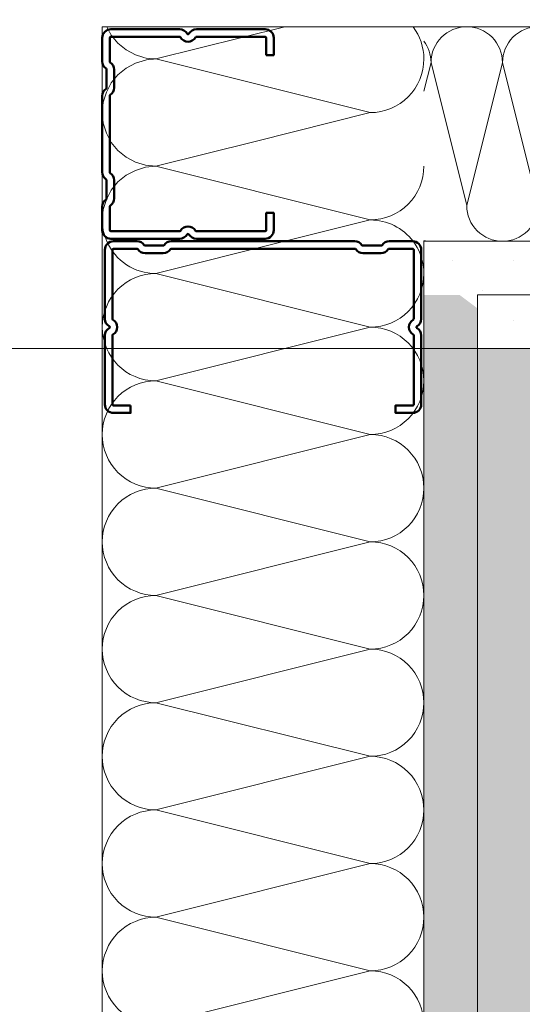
# Model space of a CAD drawing. Header units: metres. Extents: x -3.5 to 65.3, y -10.9 to 16.7.
# Tile 136 of 225: x 43.846 to 43.963, y 3.567 to 3.797. Entities that reach past the tile are written whole.
import ezdxf

# ---------------------------------------------------------------- set-up
doc = ezdxf.new("R2010")
doc.units = ezdxf.units.M
doc.header["$MEASUREMENT"] = 0
doc.linetypes.add('Wipeout_Contour', pattern=[1, 0, -1])
for name, color, linetype in [('102 - Bemaßung_ Beschriftung.Detail_ Ausschnitt', 7, 'Continuous'), ('660 - Unterkonstruktion.Trockenbau', 7, 'Continuous'), ('Neubau_606 - Struktur.Wand Innen Ausbau', 7, 'Continuous')]:
    doc.layers.add(name, color=color, linetype=linetype)
doc.styles.add('ERSTELLTER_STIL_1', font='txt')
doc.dimstyles.new('ERSTELLTER_STIL__1', dxfattribs={"dimtxt": 0.04, "dimasz": 0.02128, "dimexe": 0.18, "dimexo": 0.0625, "dimgap": 0, "dimtad": 1, "dimtih": 1, "dimtoh": 1, "dimzin": 0, "dimdsep": 46, "dimtxsty": 'ERSTELLTER_STIL_1', "dimblk": 'ARROWHEAD_2', "dimblk1": 'ARROWHEAD_2', "dimblk2": 'ARROWHEAD_2', "dimcen": 0.09, "dimse1": 1, "dimse2": 1, "dimclrd": 7, "dimclre": 7, "dimclrt": 7, "dimazin": 0, "dimtfac": 1, "dimtdec": 4, "dimtmove": 0, "dimatfit": 3, "dimfxl": 1, "dimtolj": 1, "dimtzin": 0, "dimarcsym": 0})
doc.dimstyles.new('ERSTELLTER_STIL__3', dxfattribs={"dimtxt": 0.04, "dimasz": 0.02128, "dimexe": 0.18, "dimexo": 0.0625, "dimgap": 0, "dimtad": 1, "dimzin": 0, "dimdsep": 46, "dimtxsty": 'ERSTELLTER_STIL_1', "dimblk": 'ARROWHEAD_2', "dimblk1": 'ARROWHEAD_2', "dimblk2": 'ARROWHEAD_2', "dimcen": 0.09, "dimse1": 1, "dimse2": 1, "dimclrd": 7, "dimclre": 7, "dimclrt": 7, "dimazin": 0, "dimtfac": 1, "dimtdec": 4, "dimtmove": 0, "dimatfit": 3, "dimfxl": 1, "dimtolj": 1, "dimtzin": 0, "dimarcsym": 0})
doc.dimstyles.new('ERSTELLTER_STIL__5', dxfattribs={"dimtxt": 0.04, "dimasz": 0.02128, "dimexe": 0.18, "dimexo": 0.0625, "dimgap": 0, "dimtad": 1, "dimtih": 1, "dimtoh": 1, "dimzin": 0, "dimdsep": 46, "dimtxsty": 'ERSTELLTER_STIL_1', "dimblk": 'ARROWHEAD_2', "dimblk1": 'ARROWHEAD_2', "dimblk2": 'ARROWHEAD_2', "dimcen": 0.09, "dimclrd": 7, "dimclre": 7, "dimclrt": 7, "dimazin": 0, "dimtfac": 1, "dimtdec": 4, "dimtmove": 0, "dimatfit": 3, "dimfxl": 1, "dimtolj": 1, "dimtzin": 0, "dimarcsym": 0})
doc.dimstyles.new('ERSTELLTER_STIL__6', dxfattribs={"dimtxt": 0.04, "dimasz": 0.02128, "dimexe": 0.18, "dimexo": 0.0625, "dimgap": 0, "dimtad": 1, "dimzin": 0, "dimdsep": 46, "dimtxsty": 'ERSTELLTER_STIL_1', "dimblk": 'ARROWHEAD_2', "dimblk1": 'ARROWHEAD_2', "dimblk2": 'ARROWHEAD_2', "dimcen": 0.09, "dimclrd": 7, "dimclre": 7, "dimclrt": 7, "dimazin": 0, "dimtfac": 1, "dimtdec": 4, "dimtmove": 0, "dimatfit": 3, "dimfxl": 1, "dimtolj": 1, "dimtzin": 0, "dimarcsym": 0})
pattern_1 = [(45, (0, 0), (-0.007071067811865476, 0.007071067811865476), [0, -0.01])]

# ---------------------------------------------------------------- blocks, each defined once
blk = doc.blocks.new('*X81')
at = {"layer": 'Neubau_606 - Struktur.Wand Innen Ausbau', "color": 7, "linetype": 'Continuous', "lineweight": 5}
for p, q in [((43.93998993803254, 3.779971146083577), (43.94166306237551, 3.786663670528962)), ((43.94999642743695, 3.753330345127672), (43.94166306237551, 3.786663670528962)), ((43.94999642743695, 3.753330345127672), (43.95832972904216, 3.786663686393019)), ((43.96666309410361, 3.75333036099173), (43.95832972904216, 3.786663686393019))]:
    blk.add_line(p, q, dxfattribs=at)
for centre, radius, start, end in [((43.94999639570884, 3.78666367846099), 0.008333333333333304, 90.00005453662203, 180.0000545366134), ((43.94999639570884, 3.78666367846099), 0.008333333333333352, 5.453661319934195e-05, 90.00005453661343), ((43.9666630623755, 3.786663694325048), 0.008333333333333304, 90.00005453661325, 180.0000545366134), ((43.93332972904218, 3.786663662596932), 0.008333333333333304, 5.453661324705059e-05, 36.94379247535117), ((43.95832976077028, 3.753330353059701), 0.00833333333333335, 180.0000545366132, 270.0000545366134), ((43.95832976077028, 3.753330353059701), 0.008333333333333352, 270.0000545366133, 5.453661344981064e-05), ((43.94166309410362, 3.753330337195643), 0.008333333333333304, 258.4174243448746, 270.0000545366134)]:
    blk.add_arc(centre, radius, start, end, dxfattribs=at)
blk = doc.blocks.new('*X82')
at = {"layer": 'Neubau_606 - Struktur.Wand Innen Ausbau', "color": 7, "linetype": 'Continuous', "lineweight": 5}
blk.add_arc((43.92748992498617, 3.737486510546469), 0.01250000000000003, 6.026239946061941, 36.93002078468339, dxfattribs=at)
blk = doc.blocks.new('*X83')
at = {"layer": 'Neubau_606 - Struktur.Wand Innen Ausbau', "color": 7, "linetype": 'Continuous', "lineweight": 5}
for p, q in [((43.90753176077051, 3.794996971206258), (43.8774899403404, 3.787486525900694)), ((43.92748993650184, 3.774986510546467), (43.8774899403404, 3.787486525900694)), ((43.92748993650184, 3.774986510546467), (43.90062538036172, 3.768270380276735)), ((43.92748992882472, 3.749986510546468), (43.92376087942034, 3.750918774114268)), ((43.92748992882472, 3.749986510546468), (43.92562540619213, 3.749520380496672))]:
    blk.add_line(p, q, dxfattribs=at)
for centre, radius, start, end in [((43.87748994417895, 3.799986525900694), 0.01250000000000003, 203.5261478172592, 209.959025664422), ((43.92748994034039, 3.787486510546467), 0.01250000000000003, 359.9999824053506, 36.93002013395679), ((43.87748994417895, 3.799986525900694), 0.01250000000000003, 256.3012365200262, 269.9999824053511), ((43.87748993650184, 3.774986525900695), 0.01249999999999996, 89.99998240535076, 100.2343379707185), ((43.92748994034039, 3.787486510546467), 0.01250000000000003, 269.9999824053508, 359.999982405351), ((43.92748993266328, 3.762486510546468), 0.01250000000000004, 269.9999824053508, 359.999982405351), ((43.92748992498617, 3.737486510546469), 0.01250000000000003, 36.93002034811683, 89.99998240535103)]:
    blk.add_arc(centre, radius, start, end, dxfattribs=at)
blk = doc.blocks.new('*X84')
at = {"layer": 'Neubau_606 - Struktur.Wand Innen Ausbau', "color": 7, "linetype": 'Continuous', "lineweight": 5}
for p, q in [((43.90753174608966, 3.744996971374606), (43.87748992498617, 3.737486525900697)), ((43.92748992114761, 3.724986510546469), (43.87748992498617, 3.737486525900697)), ((43.92748992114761, 3.724986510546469), (43.87748991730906, 3.712486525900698)), ((43.9274899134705, 3.699986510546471), (43.87748991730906, 3.712486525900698)), ((43.9274899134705, 3.699986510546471), (43.87748990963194, 3.687486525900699)), ((43.92748990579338, 3.674986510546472), (43.87748990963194, 3.687486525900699)), ((43.92748990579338, 3.674986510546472), (43.87748990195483, 3.6624865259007)), ((43.92748989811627, 3.649986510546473), (43.87748990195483, 3.6624865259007)), ((43.92748989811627, 3.649986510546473), (43.87748989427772, 3.637486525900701)), ((43.92748989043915, 3.624986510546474), (43.87748989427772, 3.637486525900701)), ((43.92748989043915, 3.624986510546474), (43.8774898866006, 3.612486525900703)), ((43.92748988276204, 3.599986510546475), (43.8774898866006, 3.612486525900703)), ((43.92748988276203, 3.599986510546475), (43.87748987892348, 3.587486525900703)), ((43.92748987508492, 3.574986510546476), (43.87748987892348, 3.587486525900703)), ((43.92748987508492, 3.574986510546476), (43.87748987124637, 3.562486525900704))]:
    blk.add_line(p, q, dxfattribs=at)
for centre, radius, start, end in [((43.87748992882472, 3.749986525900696), 0.01250000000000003, 203.5261465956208, 269.999982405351), ((43.92748992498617, 3.737486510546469), 0.01250000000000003, 359.9999824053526, 6.026239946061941), ((43.87748992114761, 3.724986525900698), 0.01249999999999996, 89.99998240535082, 179.9999824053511), ((43.92748992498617, 3.737486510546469), 0.01250000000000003, 269.9999824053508, 359.999982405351), ((43.87748992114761, 3.724986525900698), 0.01250000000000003, 179.9999824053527, 269.9999824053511), ((43.92748991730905, 3.71248651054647), 0.01250000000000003, 359.9999824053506, 89.99998240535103), ((43.8774899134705, 3.699986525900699), 0.01249999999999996, 89.99998240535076, 179.9999824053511), ((43.92748991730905, 3.71248651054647), 0.01250000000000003, 269.9999824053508, 359.999982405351), ((43.8774899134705, 3.699986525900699), 0.01249999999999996, 179.9999824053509, 269.999982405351), ((43.92748990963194, 3.687486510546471), 0.01249999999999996, 359.9999824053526, 89.99998240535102), ((43.87748990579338, 3.6749865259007), 0.01249999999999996, 89.99998240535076, 179.999982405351), ((43.92748990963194, 3.687486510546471), 0.01250000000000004, 269.9999824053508, 359.999982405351), ((43.87748990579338, 3.6749865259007), 0.01250000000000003, 179.9999824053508, 269.999982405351), ((43.92748990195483, 3.662486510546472), 0.01250000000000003, 359.9999824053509, 89.99998240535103), ((43.87748989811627, 3.649986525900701), 0.01249999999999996, 89.99998240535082, 179.9999824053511), ((43.92748990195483, 3.662486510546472), 0.01250000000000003, 269.9999824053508, 359.999982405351), ((43.87748989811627, 3.649986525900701), 0.01250000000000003, 179.9999824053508, 269.9999824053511), ((43.92748989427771, 3.637486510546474), 0.01250000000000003, 359.9999824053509, 89.99998240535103), ((43.87748989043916, 3.624986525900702), 0.01249999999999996, 89.99998240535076, 179.9999824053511), ((43.92748989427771, 3.637486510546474), 0.01250000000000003, 269.9999824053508, 359.999982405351), ((43.87748989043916, 3.624986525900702), 0.01249999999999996, 179.9999824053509, 269.999982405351), ((43.9274898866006, 3.612486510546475), 0.01249999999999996, 359.9999824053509, 89.99998240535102), ((43.87748988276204, 3.599986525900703), 0.01249999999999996, 89.99998240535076, 179.999982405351), ((43.9274898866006, 3.612486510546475), 0.01250000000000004, 269.9999824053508, 359.999982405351), ((43.87748988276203, 3.599986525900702), 0.01250000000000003, 179.9999824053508, 269.999982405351), ((43.92748987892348, 3.587486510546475), 0.01250000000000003, 359.9999824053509, 89.99998240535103), ((43.87748987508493, 3.574986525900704), 0.01249999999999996, 89.99998240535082, 179.9999824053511), ((43.92748987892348, 3.587486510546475), 0.01250000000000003, 269.9999824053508, 359.999982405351), ((43.87748987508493, 3.574986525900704), 0.01250000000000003, 179.9999824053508, 269.9999824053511), ((43.92748987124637, 3.562486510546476), 0.01250000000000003, 359.9999824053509, 89.99998240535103)]:
    blk.add_arc(centre, radius, start, end, dxfattribs=at)
blk = doc.blocks.new('*X85')
at = {"layer": 'Neubau_606 - Struktur.Wand Innen Ausbau', "color": 7, "linetype": 'Continuous', "lineweight": 5}
for p, q in [((43.86676195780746, 3.793667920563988), (43.86709657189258, 3.793041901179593)), ((43.86709657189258, 3.793041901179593), (43.86865110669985, 3.791147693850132)), ((43.86865110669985, 3.791147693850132), (43.87054531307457, 3.789593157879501)), ((43.87054531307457, 3.789593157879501), (43.87270639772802, 3.788438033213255)), ((43.87270639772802, 3.788438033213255), (43.87443383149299, 3.787914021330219)), ((43.87270639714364, 3.786535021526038), (43.87054531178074, 3.785379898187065)), ((43.87505131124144, 3.7872463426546), (43.87270639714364, 3.786535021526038)), ((43.87529240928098, 3.787270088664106), (43.87505131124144, 3.7872463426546)), ((43.86865110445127, 3.783825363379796), (43.86709656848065, 3.781931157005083)), ((43.87054531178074, 3.785379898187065), (43.86865110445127, 3.783825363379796)), ((43.86709656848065, 3.781931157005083), (43.8659414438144, 3.779770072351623)), ((43.8659414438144, 3.779770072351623), (43.86523012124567, 3.777425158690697)), ((43.86523012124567, 3.777425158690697), (43.86498993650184, 3.774986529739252)), ((43.86498993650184, 3.774986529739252), (43.86523011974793, 3.772547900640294)), ((43.86523011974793, 3.772547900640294), (43.8659414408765, 3.770202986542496)), ((43.8659414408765, 3.770202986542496), (43.86709656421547, 3.768041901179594)), ((43.86709656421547, 3.768041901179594), (43.86865109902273, 3.766147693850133)), ((43.90062538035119, 3.768270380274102), (43.87748993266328, 3.762486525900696)), ((43.86865109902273, 3.766147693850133), (43.87054530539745, 3.764593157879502)), ((43.87054530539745, 3.764593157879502), (43.87270639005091, 3.763438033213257)), ((43.87270639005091, 3.763438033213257), (43.87505130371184, 3.762726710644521)), ((43.87270638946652, 3.761535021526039), (43.87054530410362, 3.760379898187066)), ((43.87505130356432, 3.762246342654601), (43.87270638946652, 3.761535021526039)), ((43.87505130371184, 3.762726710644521), (43.87748993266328, 3.762486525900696)), ((43.87748993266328, 3.762486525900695), (43.87505130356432, 3.762246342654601)), ((43.92376087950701, 3.7509187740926), (43.87748993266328, 3.762486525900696)), ((43.86865109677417, 3.758825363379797), (43.86709656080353, 3.756931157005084)), ((43.87054530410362, 3.760379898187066), (43.86865109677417, 3.758825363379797)), ((43.86709656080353, 3.756931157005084), (43.86594143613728, 3.754770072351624)), ((43.86594143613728, 3.754770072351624), (43.86523011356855, 3.752425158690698)), ((43.86523011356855, 3.752425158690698), (43.86498992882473, 3.749986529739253)), ((43.86498992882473, 3.749986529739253), (43.86523011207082, 3.747547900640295)), ((43.9256254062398, 3.749520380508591), (43.90753174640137, 3.744996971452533)), ((43.86523011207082, 3.747547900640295), (43.86594143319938, 3.745202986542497)), ((43.86594143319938, 3.745202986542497), (43.86605157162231, 3.744996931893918))]:
    blk.add_line(p, q, dxfattribs=at)
blk = doc.blocks.new('*D202')
at = {"layer": '102 - Bemaßung_ Beschriftung.Detail_ Ausschnitt', "color": 7, "linetype": 'Continuous', "lineweight": 5}
for p, q in [((44.15598810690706, 3.80307983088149), (44.18398810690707, 3.786914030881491)), ((44.16998810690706, 3.719997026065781), (44.16998810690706, 3.794997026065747)), ((44.15598810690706, 3.728079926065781), (44.18398810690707, 3.711914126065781)), ((44.19098810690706, 3.719997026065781), (44.14898810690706, 3.719997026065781))]:
    blk.add_line(p, q, dxfattribs=at)
at = {"layer": '102 - Bemaßung_ Beschriftung.Detail_ Ausschnitt', "color": 7, "lineweight": 5, "insert": (44.16242254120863, 3.732302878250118), "char_height": 0.04, "attachment_point": 7, "rotation": 90, "style": 'ERSTELLTER_STIL_1'}
blk.add_mtext('\\A1;{\\pql;\\fArial|b0|i0|c0|p38;7\\fArial|b0|i0|c0|p38;\\A1{\\H.66x;\\S5^  ;}}', dxfattribs=at)
at = {"color": 254, "linetype": 'Wipeout_Contour', "lineweight": 0, "ltscale": 177.2176022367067}
blk.add_wipeout([(44.16948810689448, 3.724802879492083), (44.16948810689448, 3.790191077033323), (44.1144881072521, 3.790191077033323), (44.1144881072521, 3.724802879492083)], dxfattribs=at).dxf.layer = '102 - Bemaßung_ Beschriftung.Detail_ Ausschnitt'
blk = doc.blocks.new('ARROWHEAD_2')
at = {"color": 0, "linetype": 'Continuous', "lineweight": 0}
for p, q in [((-0.3781315, -0.655), (0.3781315, 0.655)), ((0, 0), (-1, 0))]:
    blk.add_line(p, q, dxfattribs=at)
blk = doc.blocks.new('*D203')
at = {"layer": '102 - Bemaßung_ Beschriftung.Detail_ Ausschnitt', "color": 7, "linetype": 'Continuous', "lineweight": 5}
for p, q in [((44.15598810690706, 3.993081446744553), (44.18398810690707, 3.976915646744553)), ((44.19098810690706, 3.984998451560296), (44.14898810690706, 3.984998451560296)), ((44.16998810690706, 3.79499693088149), (44.16998810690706, 3.984998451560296)), ((44.15598810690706, 3.80307983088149), (44.18398810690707, 3.786914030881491)), ((44.19098810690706, 3.794997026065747), (44.14898810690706, 3.794997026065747)), ((44.16998810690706, 3.719997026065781), (44.16998810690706, 3.794997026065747))]:
    blk.add_line(p, q, dxfattribs=at)
at = {"layer": '102 - Bemaßung_ Beschriftung.Detail_ Ausschnitt', "color": 7, "lineweight": 5, "insert": (44.16198810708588, 3.859643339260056), "char_height": 0.04, "attachment_point": 7, "rotation": 90, "style": 'ERSTELLTER_STIL_1'}
blk.add_mtext('\\A1;{\\pql;\\fArial|b0|i0|c0|p38;19}', dxfattribs=at)
blk = doc.blocks.new('*D284')
at = {"layer": '102 - Bemaßung_ Beschriftung.Detail_ Ausschnitt', "color": 7, "linetype": 'Continuous', "lineweight": 5}
for p, q in [((44.06998810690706, 3.719997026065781), (44.06998810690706, 3.733689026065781)), ((44.08398810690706, 3.711914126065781), (44.05598810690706, 3.728079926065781)), ((44.09098810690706, 3.719997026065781), (44.04898810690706, 3.719997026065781)), ((44.06998810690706, 3.504975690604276), (44.06998810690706, 3.719997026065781)), ((44.05598810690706, 3.513058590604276), (44.08398810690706, 3.496892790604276)), ((44.09098810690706, 3.504975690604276), (44.04898810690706, 3.504975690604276))]:
    blk.add_line(p, q, dxfattribs=at)
at = {"layer": '102 - Bemaßung_ Beschriftung.Detail_ Ausschnitt', "color": 7, "lineweight": 5, "insert": (44.06242254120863, 3.572115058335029), "char_height": 0.04, "attachment_point": 7, "rotation": 90, "style": 'ERSTELLTER_STIL_1'}
blk.add_mtext('\\A1;{\\pql;\\fArial|b0|i0|c0|p38;21\\fArial|b0|i0|c0|p38;\\A1{\\H.66x;\\S5^  ;}}', dxfattribs=at)
blk = doc.blocks.new('*D390')
at = {"layer": '102 - Bemaßung_ Beschriftung.Detail_ Ausschnitt', "color": 7, "linetype": 'Continuous', "lineweight": 5}
for p, q in [((43.96498994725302, 0.9762997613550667), (43.96498994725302, 1.018299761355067)), ((44.48699014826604, 0.9762997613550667), (44.48699014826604, 1.018299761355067)), ((43.97307284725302, 1.011299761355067), (43.95690704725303, 0.9832997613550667)), ((44.49507304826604, 1.011299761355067), (44.47890724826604, 0.9832997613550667)), ((43.95129794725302, 0.9972997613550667), (43.96498994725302, 0.9972997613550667)), ((43.96498994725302, 0.9972997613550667), (44.48699014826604, 0.9972997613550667))]:
    blk.add_line(p, q, dxfattribs=at)
at = {"layer": '102 - Bemaßung_ Beschriftung.Detail_ Ausschnitt', "color": 7, "lineweight": 5, "insert": (44.18561874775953, 1.004641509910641), "char_height": 0.04, "attachment_point": 7, "style": 'ERSTELLTER_STIL_1'}
blk.add_mtext('\\A1;{\\pql;\\fArial|b0|i0|c0|p38;52\\fArial|b0|i0|c0|p38;\\A1{\\H.66x;\\S2^  ;}}', dxfattribs=at)
blk = doc.blocks.new('*D421')
at = {"layer": '102 - Bemaßung_ Beschriftung.Detail_ Ausschnitt', "color": 7, "linetype": 'Continuous', "lineweight": 5}
for p, q in [((43.74498899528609, 3.385938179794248), (43.74498899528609, 3.889997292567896)), ((47.26997499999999, 3.385938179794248), (47.26997499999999, 3.427938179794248)), ((43.75307189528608, 3.420938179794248), (43.73690609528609, 3.392938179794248)), ((47.27805789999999, 3.420938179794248), (47.26189209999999, 3.392938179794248)), ((43.74498899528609, 3.406938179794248), (47.26997499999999, 3.406938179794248))]:
    blk.add_line(p, q, dxfattribs=at)
at = {"color": 254, "linetype": 'Wipeout_Contour', "lineweight": 0, "ltscale": 182.5584029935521}
blk.add_wipeout([(45.436753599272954, 3.407438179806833), (45.57821040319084, 3.407438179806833), (45.57821040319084, 3.4624381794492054), (45.436753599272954, 3.4624381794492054)], dxfattribs=at).dxf.layer = '102 - Bemaßung_ Beschriftung.Detail_ Ausschnitt'
at = {"layer": '102 - Bemaßung_ Beschriftung.Detail_ Ausschnitt', "color": 7, "lineweight": 5, "insert": (45.44425360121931, 3.407175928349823), "char_height": 0.04, "attachment_point": 7, "style": 'ERSTELLTER_STIL_1'}
blk.add_mtext('\\A1;{\\pql;\\fArial|b0|i0|c0|p38;3,52\\fArial|b0|i0|c0|p38;\\A1{\\H.66x;\\S5^  ;}}', dxfattribs=at)
blk = doc.blocks.new('*D428')
at = {"layer": '102 - Bemaßung_ Beschriftung.Detail_ Ausschnitt', "color": 7, "linetype": 'Continuous', "lineweight": 5}
for p, q in [((43.34736669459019, 3.72808139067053), (43.3753666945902, 3.71191559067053)), ((43.9649899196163, 3.71999849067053), (43.34036669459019, 3.71999849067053)), ((43.3613666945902, 0.7099822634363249), (43.3613666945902, 3.71999849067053)), ((43.34736669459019, 0.7180651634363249), (43.3753666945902, 0.7018993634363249)), ((43.72998899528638, 0.7099822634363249), (43.34036669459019, 0.7099822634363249)), ((43.3613666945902, 0.6962902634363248), (43.3613666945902, 0.7099822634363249))]:
    blk.add_line(p, q, dxfattribs=at)
at = {"color": 254, "linetype": 'Wipeout_Contour', "lineweight": 0, "ltscale": 173.5712449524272}
blk.add_wipeout([(43.36086669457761, 2.154278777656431), (43.36086669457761, 2.2757019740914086), (43.30586669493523, 2.2757019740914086), (43.30586669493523, 2.154278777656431)], dxfattribs=at).dxf.layer = '102 - Bemaßung_ Beschriftung.Detail_ Ausschnitt'
at = {"layer": '102 - Bemaßung_ Beschriftung.Detail_ Ausschnitt', "color": 7, "lineweight": 5, "insert": (43.35336669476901, 2.161778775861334), "char_height": 0.04, "attachment_point": 7, "rotation": 90, "style": 'ERSTELLTER_STIL_1'}
blk.add_mtext('\\A1;{\\pql;\\fArial|b0|i0|c0|p38;3,01}', dxfattribs=at)
blk = doc.blocks.new('*D429')
at = {"layer": '102 - Bemaßung_ Beschriftung.Detail_ Ausschnitt', "color": 7, "linetype": 'Continuous', "lineweight": 5}
for p, q in [((43.34736669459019, 4.068081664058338), (43.3753666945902, 4.051915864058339)), ((44.3699881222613, 4.059998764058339), (43.34036669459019, 4.059998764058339)), ((43.3613666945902, 3.71999849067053), (43.3613666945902, 4.059998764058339)), ((43.34736669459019, 3.72808139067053), (43.3753666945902, 3.71191559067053)), ((43.9649899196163, 3.71999849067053), (43.34036669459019, 3.71999849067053))]:
    blk.add_line(p, q, dxfattribs=at)
at = {"color": 254, "linetype": 'Wipeout_Contour', "lineweight": 0, "ltscale": 174.0417604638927}
blk.add_wipeout([(43.36086669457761, 3.852144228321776), (43.36086669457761, 3.927853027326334), (43.30586669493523, 3.927853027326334), (43.30586669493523, 3.852144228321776)], dxfattribs=at).dxf.layer = '102 - Bemaßung_ Beschriftung.Detail_ Ausschnitt'
at = {"layer": '102 - Bemaßung_ Beschriftung.Detail_ Ausschnitt', "color": 7, "lineweight": 5, "insert": (43.35336669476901, 3.859644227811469), "char_height": 0.04, "attachment_point": 7, "rotation": 90, "style": 'ERSTELLTER_STIL_1'}
blk.add_mtext('\\A1;{\\pql;\\fArial|b0|i0|c0|p38;34}', dxfattribs=at)

msp = doc.modelspace()

# ---------------------------------------------------------------- hatches: boundary and pattern name
at = {"layer": 'Neubau_606 - Struktur.Wand Innen Ausbau', "linetype": 'Continuous', "lineweight": 0, "true_color": 0x000000}
h = msp.add_hatch(dxfattribs=at)
h.set_pattern_fill('Gips_0001', color=18, style=0, pattern_type=2)
h.set_pattern_definition(pattern_1)
h.paths.add_polyline_path([(43.95248992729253, 3.744997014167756), (43.93998992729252, 3.744997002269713), (43.93998992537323, 3.738747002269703), (43.9483232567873, 3.732497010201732), (43.95248992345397, 3.732497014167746)])
h = msp.add_hatch(dxfattribs=at)
h.set_pattern_fill('Gips_0001', color=18, style=0, pattern_type=2)
h.set_pattern_definition(pattern_1)
h.paths.add_polyline_path([(44.68498676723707, 3.744997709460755), (43.95248992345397, 3.744997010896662), (43.95248992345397, 3.732497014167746), (44.68498672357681, 3.732497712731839)])
h = msp.add_hatch(dxfattribs=at)
h.set_pattern_fill('Gips_0001', color=18, style=0, pattern_type=2)
h.set_pattern_definition(pattern_1)
h.paths.add_polyline_path([(43.94832325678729, 3.732497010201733), (43.93998992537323, 3.738747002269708), (43.93998992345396, 3.732497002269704)])
h = msp.add_hatch(dxfattribs=at)
h.set_pattern_fill('Gips_0001', color=18, style=0, pattern_type=2)
h.set_pattern_definition(pattern_1)
h.paths.add_polyline_path([(43.93998992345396, 3.732497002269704), (43.93998899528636, 0.709982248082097), (43.95248899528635, 0.7099822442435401), (43.95248992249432, 3.729372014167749), (43.94832325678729, 3.732497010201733)])
h = msp.add_hatch(dxfattribs=at)
h.set_pattern_fill('Gips_0001', color=18, style=0, pattern_type=2)
h.set_pattern_definition(pattern_1)
h.paths.add_polyline_path([(43.95248992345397, 3.732497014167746), (43.9483232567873, 3.732497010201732), (43.95248992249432, 3.729372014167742)])
h = msp.add_hatch(dxfattribs=at)
h.set_pattern_fill('Gips_0001', color=18, style=0, pattern_type=2)
h.set_pattern_definition(pattern_1)
h.paths.add_polyline_path([(43.95248992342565, 3.732497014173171), (43.95248992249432, 3.729372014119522), (43.96498991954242, 3.719997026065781), (43.96498992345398, 3.732497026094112)])
h = msp.add_hatch(dxfattribs=at)
h.set_pattern_fill('Gips_0001', color=18, style=0, pattern_type=2)
h.set_pattern_definition(pattern_1)
h.paths.add_polyline_path([(43.95248992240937, 3.72937201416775), (43.9524899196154, 3.719997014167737), (43.96498991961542, 3.719997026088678)])
h = msp.add_hatch(dxfattribs=at)
h.set_pattern_fill('Gips_0001', color=18, style=0, pattern_type=2)
h.set_pattern_definition(pattern_1)
h.paths.add_polyline_path([(43.9524899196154, 3.719997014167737), (43.95248899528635, 0.7099822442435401), (43.96498899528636, 0.7099822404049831), (43.96498991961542, 3.719997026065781)])

# ---------------------------------------------------------------- linework, layer by layer
at = {"layer": 'Neubau_606 - Struktur.Wand Innen Ausbau', "color": 1, "linetype": 'Continuous', "lineweight": 5}
for p, q in [((43.93998992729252, 3.744997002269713), (43.93998992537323, 3.738747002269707)), ((43.93998992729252, 3.744997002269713), (43.93998992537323, 3.738747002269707)), ((43.93998992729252, 3.744997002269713), (44.63498676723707, 3.744997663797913)), ((43.93998992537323, 3.738747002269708), (43.93998992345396, 3.732497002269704)), ((43.93998992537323, 3.738747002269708), (43.93998992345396, 3.732497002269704)), ((43.93998899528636, 0.709982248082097), (43.93998994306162, 3.73249701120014)), ((43.95248992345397, 3.732497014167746), (43.95248992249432, 3.729372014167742)), ((43.95248992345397, 3.732497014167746), (43.95248992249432, 3.729372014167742)), ((43.95248992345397, 3.732497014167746), (44.6849867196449, 3.732497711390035)), ((43.95248899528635, 0.7099822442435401), (43.95248992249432, 3.729372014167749))]:
    msp.add_line(p, q, dxfattribs=at)
at = {"layer": 'Neubau_606 - Struktur.Wand Innen Ausbau', "color": 1, "linetype": 'Continuous', "lineweight": 5, "flags": 128}
for points in [[(43.86498994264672, 3.79499693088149), (43.86498899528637, 0.7099822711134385)], [(43.86498994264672, 3.79499693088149), (43.93998994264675, 3.794997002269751)], [(44.63498676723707, 3.794997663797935), (43.93998994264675, 3.794997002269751)]]:
    msp.add_lwpolyline(points, dxfattribs=at)

# ---------------------------------------------------------------- block references
at = {"layer": 'Neubau_606 - Struktur.Wand Innen Ausbau', "color": 1, "lineweight": 13}
for name in ['*X83', '*X81', '*X85', '*X84', '*X82']:
    msp.add_blockref(name, (0, 0), dxfattribs=at)

# ---------------------------------------------------------------- next in the draw order: dimensions: what is measured, and where the dimension line sits
at = {"layer": '102 - Bemaßung_ Beschriftung.Detail_ Ausschnitt', "color": 7, "linetype": 'Continuous', "lineweight": 5}
dim = msp.add_linear_dim(base=(44.16998810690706, 3.79499693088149), p1=(43.96498991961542, 3.719997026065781), p2=(43.86498994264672, 3.79499693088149), angle=90, dimstyle='ERSTELLTER_STIL__3', dxfattribs=at)
dim.commit()
dim.dimension.update_dxf_attribs({"geometry": '*D202', "text_midpoint": (44.14198810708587, 3.801573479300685), "dimtype": 160, "text_rotation": 90})

# ---------------------------------------------------------------- next in the draw order: dimensions: what is measured, and where the dimension line sits
for base, p1, p2, picture, middle in [((44.16998810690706, 3.984998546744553), (43.86498994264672, 3.79499693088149), (44.4449881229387, 3.984998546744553), '*D203', (44.14198810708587, 3.890137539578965)), ((44.06998810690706, 3.719997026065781), (43.75998980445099, 3.504975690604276), (43.96498991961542, 3.719997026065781), '*D284', (44.04198810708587, 3.656632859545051))]:
    dim = msp.add_linear_dim(base=base, p1=p1, p2=p2, angle=90, dimstyle='ERSTELLTER_STIL__3', dxfattribs=at)
    dim.commit()
    dim.dimension.update_dxf_attribs({"geometry": picture, "text_midpoint": middle, "dimtype": 160, "text_rotation": 90})
dim = msp.add_linear_dim(base=(44.48699014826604, 0.9972997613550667), p1=(43.96498994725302, 3.719997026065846), p2=(44.48699014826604, 3.033540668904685), dimstyle='ERSTELLTER_STIL__1', dxfattribs=at)
dim.commit()
dim.dimension.update_dxf_attribs({"geometry": '*D390', "text_midpoint": (44.27013654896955, 1.025299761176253), "dimtype": 160})

# ---------------------------------------------------------------- next in the draw order: dimensions: what is measured, and where the dimension line sits
dim = msp.add_linear_dim(base=(47.26997499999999, 3.406938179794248), p1=(43.74498899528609, 3.889997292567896), p2=(47.26997499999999, 2.949982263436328), dimstyle='ERSTELLTER_STIL__5', dxfattribs=at)
dim.commit()
dim.dimension.update_dxf_attribs({"geometry": '*D421', "text_midpoint": (45.55023019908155, 3.434938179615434), "dimtype": 160})

# ---------------------------------------------------------------- next in the draw order: dimensions: what is measured, and where the dimension line sits
dim = msp.add_linear_dim(base=(43.3613666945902, 3.71999849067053), p1=(43.72998899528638, 0.7099822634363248), p2=(43.9649899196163, 3.71999849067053), angle=90, dimstyle='ERSTELLTER_STIL__6', dxfattribs=at)
dim.commit()
dim.dimension.update_dxf_attribs({"geometry": '*D428', "text_midpoint": (43.333366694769, 2.213731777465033), "dimtype": 160, "text_rotation": 90})

# ---------------------------------------------------------------- next in the draw order: dimensions: what is measured, and where the dimension line sits
dim = msp.add_linear_dim(base=(43.3613666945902, 4.059998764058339), p1=(43.9649899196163, 3.71999849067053), p2=(44.3699881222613, 4.059998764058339), angle=90, dimstyle='ERSTELLTER_STIL__6', dxfattribs=at)
dim.commit()
dim.dimension.update_dxf_attribs({"geometry": '*D429', "text_midpoint": (43.333366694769, 3.890138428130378), "dimtype": 160, "text_rotation": 90})

# ---------------------------------------------------------------- next in the draw order: linework, layer by layer
at = {"layer": '660 - Unterkonstruktion.Trockenbau', "color": 7, "linetype": 'Continuous', "lineweight": 50, "flags": 128}
for points in [[(43.90323996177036, 3.788397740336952), (43.90498996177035, 3.788397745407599), (43.9049899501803, 3.792397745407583, 0.414213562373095), (43.90298994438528, 3.794397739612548), (43.88693850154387, 3.794397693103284, 0.267949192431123), (43.88520645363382, 3.793397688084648, -0.5773502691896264), (43.88477344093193, 3.793397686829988, 0.267949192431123), (43.88304138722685, 3.794397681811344), (43.86698994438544, 3.79439763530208, 0.414213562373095), (43.86498995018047, 3.792397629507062), (43.8649899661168, 3.786897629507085, 0.2504916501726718), (43.86587885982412, 3.785234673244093, -0.2504916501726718), (43.86598997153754, 3.785026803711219), (43.86598998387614, 3.780768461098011, -0.2504916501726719), (43.86587887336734, 3.780560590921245, 0.2504916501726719), (43.86498998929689, 3.778897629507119), (43.86499004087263, 3.761097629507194, 0.2504916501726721), (43.86587893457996, 3.759434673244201, -0.2504916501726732), (43.86599004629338, 3.759226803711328), (43.86599005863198, 3.75496846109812, -0.2504916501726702), (43.86587894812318, 3.754760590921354, 0.2504916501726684), (43.86499006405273, 3.753097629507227), (43.86499007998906, 3.747597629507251, 0.4142135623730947), (43.86699008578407, 3.745597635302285), (43.88304152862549, 3.745597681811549, 0.2679491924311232), (43.88477357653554, 3.746597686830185, -0.5773502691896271), (43.88520658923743, 3.746597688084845, 0.2679491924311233), (43.8869386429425, 3.745597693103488), (43.90299008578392, 3.745597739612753, 0.414213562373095), (43.90499007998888, 3.74759774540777), (43.90499006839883, 3.751597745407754), (43.90324006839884, 3.751597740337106), (43.90324007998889, 3.747597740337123, -0.414213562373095), (43.90299008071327, 3.747347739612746), (43.88693863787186, 3.747347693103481, -0.2679491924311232), (43.88672213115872, 3.747472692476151, 0.5773502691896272), (43.8832580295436, 3.747472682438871, -0.2679491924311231), (43.88304152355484, 3.747347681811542), (43.86699008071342, 3.747347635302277, -0.414213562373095), (43.86674007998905, 3.747597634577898), (43.86674006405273, 3.753097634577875, -0.25049165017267), (43.86685117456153, 3.753305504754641, 0.2504916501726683), (43.86774005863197, 3.754968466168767), (43.86774004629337, 3.759226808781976, 0.250491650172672), (43.86685115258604, 3.760889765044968, -0.2504916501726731), (43.86674004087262, 3.761097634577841), (43.86673998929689, 3.778897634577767, -0.2504916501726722), (43.86685109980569, 3.779105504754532, 0.2504916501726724), (43.86773998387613, 3.780768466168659), (43.86773997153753, 3.785026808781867, 0.2504916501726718), (43.8668510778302, 3.786689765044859, -0.2504916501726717), (43.86673996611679, 3.786897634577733), (43.86673995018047, 3.79239763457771, -0.414213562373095), (43.86698994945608, 3.792647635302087), (43.8830413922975, 3.792647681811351, -0.2679491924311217), (43.88325789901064, 3.792522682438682, 0.5773502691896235), (43.88672200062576, 3.792522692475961, -0.2679491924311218), (43.88693850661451, 3.792647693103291), (43.90298994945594, 3.792647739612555, -0.4142135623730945), (43.90323995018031, 3.792397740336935)], [(43.87158994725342, 3.706748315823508), (43.87158994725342, 3.704998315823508), (43.86758994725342, 3.704998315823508, -0.414213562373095), (43.86558994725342, 3.706998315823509), (43.86558994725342, 3.723049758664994, -0.267949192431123), (43.86658994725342, 3.724781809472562, 0.5773502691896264), (43.86658994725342, 3.725214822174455, -0.267949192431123), (43.86558994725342, 3.726946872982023), (43.86558994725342, 3.742998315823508, -0.414213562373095), (43.86758994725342, 3.744998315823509), (43.87308994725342, 3.744998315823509, -0.2504916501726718), (43.87475290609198, 3.74410942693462, 0.2504916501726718), (43.87496077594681, 3.743998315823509), (43.87921911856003, 3.743998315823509, 0.2504916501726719), (43.87942698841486, 3.74410942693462, -0.2504916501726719), (43.88108994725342, 3.744998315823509), (43.92388994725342, 3.744998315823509, -0.2504916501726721), (43.92555290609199, 3.74410942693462, 0.2504916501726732), (43.92576077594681, 3.743998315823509), (43.93001911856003, 3.743998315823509, 0.2504916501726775), (43.93022698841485, 3.74410942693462, -0.2504916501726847), (43.93188994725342, 3.744998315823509), (43.93738994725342, 3.744998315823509, -0.4142135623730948), (43.93938994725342, 3.742998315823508), (43.93938994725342, 3.726946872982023, -0.2679491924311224), (43.93838994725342, 3.725214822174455, 0.5773502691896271), (43.93838994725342, 3.724781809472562, -0.2679491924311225), (43.93938994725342, 3.723049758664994), (43.93938994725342, 3.706998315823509, -0.414213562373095), (43.93738994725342, 3.704998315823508), (43.93338994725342, 3.704998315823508), (43.93338994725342, 3.706748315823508), (43.93738994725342, 3.706748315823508, 0.414213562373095), (43.93763994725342, 3.706998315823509), (43.93763994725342, 3.723049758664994, 0.2679491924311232), (43.93751494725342, 3.72326626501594, -0.5773502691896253), (43.93751494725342, 3.726730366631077, 0.2679491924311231), (43.93763994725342, 3.726946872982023), (43.93763994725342, 3.742998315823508, 0.414213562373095), (43.93738994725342, 3.743248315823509), (43.93188994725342, 3.743248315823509, 0.2504916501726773), (43.9316820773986, 3.743137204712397, -0.2504916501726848), (43.93001911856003, 3.742248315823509), (43.92576077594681, 3.742248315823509, -0.250491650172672), (43.92409781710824, 3.743137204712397, 0.2504916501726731), (43.92388994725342, 3.743248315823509), (43.88108994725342, 3.743248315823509, 0.2504916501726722), (43.8808820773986, 3.743137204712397, -0.2504916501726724), (43.87921911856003, 3.742248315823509), (43.87496077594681, 3.742248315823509, -0.2504916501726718), (43.87329781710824, 3.743137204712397, 0.2504916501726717), (43.87308994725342, 3.743248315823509), (43.86758994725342, 3.743248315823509, 0.414213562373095), (43.86733994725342, 3.742998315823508), (43.86733994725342, 3.726946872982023, 0.2679491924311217), (43.86746494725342, 3.726730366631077, -0.5773502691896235), (43.86746494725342, 3.72326626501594, 0.2679491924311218), (43.86733994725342, 3.723049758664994), (43.86733994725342, 3.706998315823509, 0.4142135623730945), (43.86758994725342, 3.706748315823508)]]:
    msp.add_lwpolyline(points, format="xyb", close=True, dxfattribs=at)

doc.saveas('drawing.dxf')
